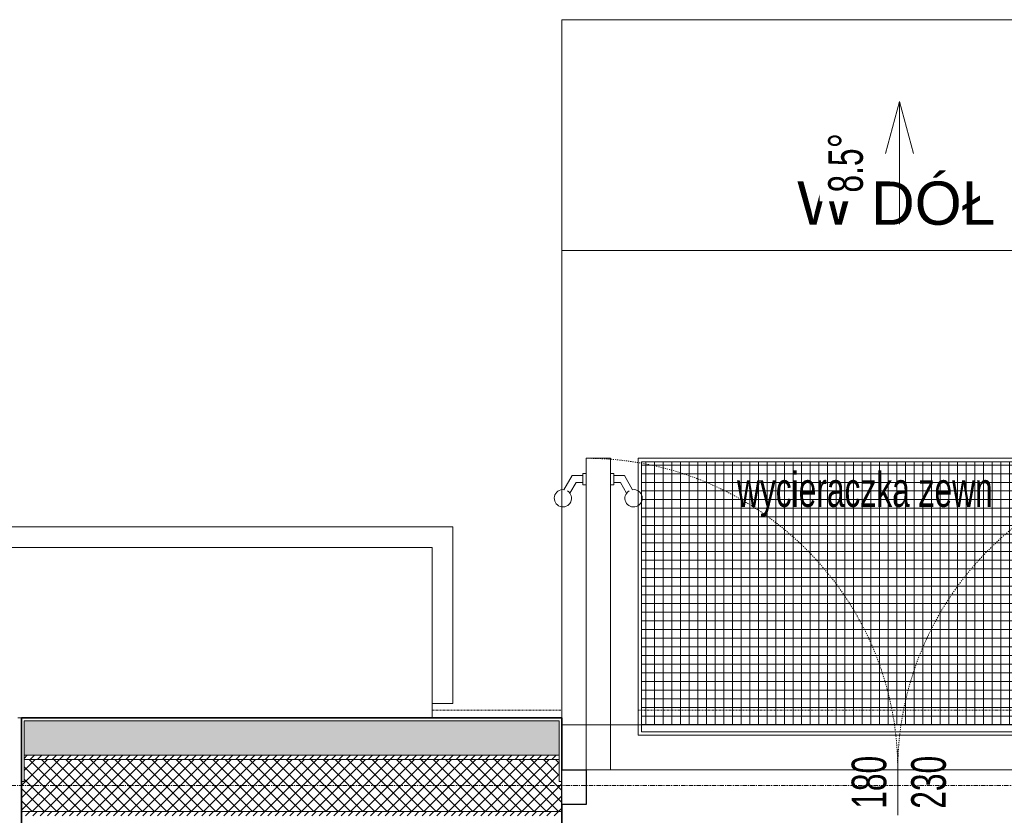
# Model space of a CAD drawing. Header units: millimetres. Extents: x -37728 to 44100, y 631619 to 691915.
# Tile 39 of 256: x -32100 to -29256, y 663044 to 665343. Entities that reach past the tile are written whole.
import ezdxf

# ---------------------------------------------------------------- set-up
doc = ezdxf.new("R2010")
doc.units = ezdxf.units.MM
for name, pattern in [('__FK_przerywana', [0.32004, 0.16002, -0.16002]), ('Kreska', [0.635, 0.3175, -0.3175]), ('Linia siatki', [2.2225, 1.27, -0.3175, 0.3175, -0.3175])]:
    doc.linetypes.add(name, pattern=pattern)
doc.layers.add('_XREF', color=7, linetype='Continuous')
for name, color, linetype, lineweight in [('A-DETL-GENF', 252, 'Continuous', 5), ('A-DETL-MBND', 252, 'Continuous', 5), ('A-DOOR', 252, 'Continuous', 5), ('A-DOOR-FRAM', 252, 'Continuous', 25), ('A-DOOR-HDLN', 252, 'Kreska', 5), ('A-DOOR-IDEN', 252, 'Continuous', 5), ('A-FLOR', 252, 'Continuous', 5), ('A-FLOR-LEVL', 252, 'Continuous', 5), ('A-FLOR-LEVL-TEXT', 252, 'Continuous', 5), ('A-WALL', 252, 'Continuous', 35), ('A-WALL-PATT', 252, 'Continuous', 35), ('G-ANNO-DIMS', 252, 'Continuous', 5), ('I-FURN', 252, 'Continuous', 5), ('I-FURN-IDEN', 252, 'Continuous', 5), ('S-GRID', 252, 'Continuous', 5)]:
    doc.layers.add(name, color=color, linetype=linetype, lineweight=lineweight)
doc.styles.add('Arial', font='arial.ttf', dxfattribs={"height": 5.447353})
doc.styles.add('Arial Narrow_1', font='ARIALN.TTF', dxfattribs={"width": 0.8, "height": 10})
pattern_1 = [(45, (-64249.1606, -65444.3874), (-1.060660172, 1.060660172), [])]

# ---------------------------------------------------------------- blocks, each defined once
blk = doc.blocks.new('Drz Drzwi przeszklone x2 ___FK_04_0 ze szprosami - Dz_1 - Z - zwykłe - 151 x 240 _180 x 229_5_ EI 31-9118767-__-00_00 Przyziemie PB')
at = {"layer": 'A-DOOR', "color": 252}
for p, q in [((-83, -3.4), (-90, -3.4)), ((-90, -93.4), (-90, -3.4)), ((-83, -93.4), (-83, -3.4)), ((83, -3.4), (90, -3.4)), ((83, -93.4), (83, -3.4)), ((90, -93.4), (90, -3.4)), ((-94.07, -88.4), (-96.42, -84.33)), ((-92.92, -86.4), (-94.69, -83.33)), ((-80.08, -86.4), (-78.31, -83.33)), ((-78.93, -88.4), (-76.58, -84.33)), ((78.93, -88.4), (76.58, -84.33)), ((80.08, -86.4), (78.31, -83.33)), ((92.92, -86.4), (94.69, -83.33)), ((94.07, -88.4), (96.42, -84.33)), ((-92.92, -86.4), (-91, -86.4)), ((-91, -85.75), (-91, -89.05)), ((-90, -85.75), (-91, -85.75)), ((-83, -85.75), (-82, -85.75)), ((-82, -85.75), (-82, -89.05)), ((-80.08, -86.4), (-82, -86.4)), ((80.08, -86.4), (82, -86.4)), ((82, -85.75), (82, -89.05)), ((83, -85.75), (82, -85.75)), ((90, -85.75), (91, -85.75)), ((91, -85.75), (91, -89.05)), ((92.92, -86.4), (91, -86.4)), ((-94.07, -88.4), (-91, -88.4)), ((-91, -89.05), (-90, -89.05)), ((-82, -89.05), (-83, -89.05)), ((-78.93, -88.4), (-82, -88.4)), ((78.93, -88.4), (82, -88.4)), ((82, -89.05), (83, -89.05)), ((91, -89.05), (90, -89.05)), ((94.07, -88.4), (91, -88.4)), ((-90, -93.4), (-83, -93.4)), ((90, -93.4), (83, -93.4))]:
    blk.add_line(p, q, dxfattribs=at)
for centre, start, end in [((-96.7, -81.85), 301.4052, 276.4218), ((-76.3, -81.85), 263.5782, 238.5948), ((76.3, -81.85), 301.4052, 276.4218), ((96.7, -81.85), 263.5782, 238.5948)]:
    blk.add_arc(centre, 2.5, start, end, dxfattribs=at)
at = {"layer": 'A-DOOR-FRAM', "color": 252}
for p, q in [((-97, -3.4), (-97, 6.6)), ((-97, 6.6), (-90, 6.6)), ((-90, 6.6), (-90, -3.4)), ((90, -3.4), (90, 6.6)), ((90, 6.6), (97, 6.6)), ((97, 6.6), (97, -3.4)), ((-90, -3.4), (-97, -3.4)), ((97, -3.4), (90, -3.4))]:
    blk.add_line(p, q, dxfattribs=at)
at = {"layer": 'A-DOOR-HDLN', "color": 252}
for centre, start, end in [((-90, -3.4), 270, 0), ((90, -3.4), 180, 270)]:
    blk.add_arc(centre, 90, start, end, dxfattribs=at)
blk = doc.blocks.new('Wycieraczka zew - Wycieraczka zew-V6-__-00_00 Przyziemie PB')
at = {"layer": 'I-FURN', "color": 252}
for p, q in [((40, 60), (-110, 60)), ((-110, 60), (-110, -20)), ((40, -20), (40, 60)), ((-109, 59), (39, 59)), ((-109, -19), (-109, 59)), ((-109, -19), (-109, 59)), ((-109, 59), (39, 59)), ((39, 59), (-109, 59)), ((-109, 59), (-109, 58.43)), ((-109, 58.43), (-109, -17)), ((39, 59), (39, -19)), ((39, 59), (39, -19)), ((39, 58.43), (39, 59)), ((39, -17), (39, 58.43)), ((39, -19), (-109, -19)), ((39, -19), (-109, -19)), ((-110, -20), (40, -20))]:
    blk.add_line(p, q, dxfattribs=at)
blk = doc.blocks.new('ODr Oznaczenie drzwi ___FK_4_0 - pb-5810492-__-00_00 Przyziemie PB')
at = {"layer": 'A-DOOR-IDEN', "color": 252}
blk.add_line((0, -0.1939), (0, 0.1834), dxfattribs=at)
blk = doc.blocks.new('A$C4e31ac75')
at = {"layer": 'A-DETL-GENF'}
h = blk.add_hatch(dxfattribs=at)
h.set_pattern_fill('FP_12', color=256, style=0, pattern_type=2)
h.set_pattern_definition([(0, (-64249.1606, -65444.3874), (0, 2.5), []), (90, (-64249.1606, -65444.3874), (-2.5, 2e-16), [])])
h.paths.add_polyline_path([(-533.14, 802.45), (-468.04, 802.45), (-468.04, 878.45), (-616.04, 878.45), (-616.04, 802.45), (-537, 802.45)])
at = {"layer": 'A-WALL-PATT', "lineweight": 5}
h = blk.add_hatch(dxfattribs=at)
h.set_pattern_fill('FP_7', color=256, style=0, pattern_type=2)
h.set_pattern_definition([(0, (-64249.1606, -65444.3874), (2.381, 1.375), [1.587, -3.175]), (120, (-64249.1606, -65444.3874), (-2.38128493, 1.374506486), [1.587, -3.175]), (60, (-64249.1606, -65444.3874), (-0.00028493, 2.749506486), [0, -3.175, 1.587, 0])])
h.paths.add_polyline_path([(-639.85, 793.65), (-639.85, 803.65), (-794.35, 803.65), (-794.35, 793.65), (-643.56, 793.65)])
h.paths.add_polyline_path([(-444.25, 793.65), (-290.55, 793.65), (-290.55, 803.65), (-444.25, 803.65), (-444.25, 800.19)])
h.paths.add_polyline_path([(-1093.65, 793.65), (-935.95, 793.65), (-935.95, 803.65), (-1093.65, 803.65), (-1093.65, 793.83)])
h.paths.add_polyline_path([(7.5, 793.65), (18.75, 793.65), (18.74, 803.65), (-148.95, 803.65), (-148.95, 793.65), (-7.5, 793.65)])
h = blk.add_hatch(dxfattribs=at)
h.set_pattern_fill('FP_8', color=256, style=0, pattern_type=2)
h.set_pattern_definition(pattern_1)
h.paths.add_polyline_path([(-1070.06, 792.4), (-935.95, 792.4), (-935.95, 793.65), (-1092.4, 793.65), (-1092.4, 792.4), (-1071.15, 792.4)])
h.paths.add_polyline_path([(-794.35, 792.4), (-639.85, 792.4), (-639.85, 793.65), (-794.35, 793.65)])
h.paths.add_polyline_path([(-35.71, 792.4), (8.75, 792.4), (8.75, 793.65), (-148.95, 793.65), (-148.95, 792.4), (-83.21, 792.4)])
h.paths.add_polyline_path([(-444.25, 792.4), (-290.55, 792.4), (-290.55, 793.65), (-444.25, 793.65)])
h = blk.add_hatch(dxfattribs=at)
h.set_pattern_fill('FP_9', color=256, style=0, pattern_type=2)
h.set_pattern_definition([(45, (-64249.1606, -65444.3874), (-1.76776695, 1.76776695), []), (135, (-64249.1606, -65444.3874), (-1.76776695, -1.76776695), [])])
h.paths.add_polyline_path([(-1076.15, 777.4), (-935.15, 777.4), (-935.15, 786.05), (-935.95, 786.05), (-935.95, 792.4), (-1077.4, 792.4), (-1077.4, 777.4), (-1076.89, 777.4)])
h.paths.add_polyline_path([(-795.15, 777.4), (-639.05, 777.4), (-639.05, 786.05), (-639.85, 786.05), (-639.85, 792.4), (-794.35, 792.4), (-794.35, 786.05), (-795.15, 786.02), (-795.15, 780.32)])
h.paths.add_polyline_path([(-7.5, 777.4), (7.5, 777.4), (7.5, 792.4), (-148.95, 792.4), (-148.95, 786.05), (-149.75, 786.05), (-149.75, 777.4), (-35.71, 777.4)])
h.paths.add_polyline_path([(-368.18, 777.4), (-289.75, 777.4), (-289.75, 786.05), (-290.55, 786.05), (-290.55, 792.4), (-444.25, 792.4), (-444.25, 786.05), (-445.05, 786.05), (-445.05, 777.4), (-415.67, 777.4)])
h = blk.add_hatch(dxfattribs=at)
h.set_pattern_fill('FP_8', color=256, style=0, pattern_type=2)
h.set_pattern_definition(pattern_1)
h.paths.add_polyline_path([(-938.12, 776.15), (-935.15, 776.15), (-935.15, 777.4), (-1076.15, 777.4), (-1076.15, 776.15), (-1033.11, 776.15)])
h.paths.add_polyline_path([(-148.95, 776.15), (-7.5, 776.15), (-7.5, 777.4), (-149.75, 777.4), (-149.75, 776.15)])
h.paths.add_polyline_path([(-290.55, 776.15), (-289.75, 776.15), (-289.75, 777.4), (-445.05, 777.4), (-445.05, 776.15), (-368.18, 776.15)])
h.paths.add_polyline_path([(-795.15, 776.15), (-639.05, 776.15), (-639.05, 777.4), (-795.15, 777.4)])
at = {"layer": 'A-DETL-MBND', "linetype": '__FK_przerywana'}
for p, q in [((-639.05, 806.65), (-676.55, 806.65)), ((-467.04, 806.65), (-617.04, 806.65))]:
    blk.add_line(p, q, dxfattribs=at)
at = {"layer": 'A-FLOR'}
for p, q in [((-445.05, 939.45), (-639.05, 939.45)), ((-639.05, 939.45), (-639.05, 804.45)), ((-617.04, 799.45), (-617.04, 879.45)), ((-617.04, 879.45), (-467.04, 879.45)), ((-676.55, 853.65), (-1155.5, 853.65)), ((-676.55, 804.45), (-676.55, 808.65)), ((-467.04, 799.45), (-617.04, 799.45)), ((-632.05, 789.45), (-452.05, 789.45))]:
    blk.add_line(p, q, dxfattribs=at)
at = {"layer": 'A-FLOR-LEVL'}
for p, q in [((-639.05, 1006.15), (-445.05, 1006.15)), ((-639.05, 1006.15), (-639.05, 939.45)), ((-639.05, 939.45), (-445.05, 939.45))]:
    blk.add_line(p, q, dxfattribs=at)
at = {"layer": 'A-WALL', "lineweight": 5}
for p, q in [((-670.55, 859.65), (-1161.5, 859.65)), ((-670.55, 859.65), (-670.55, 808.65)), ((-676.55, 808.65), (-676.55, 853.65)), ((-670.55, 808.65), (-676.55, 808.65)), ((-796.15, 804.45), (-795.15, 804.45)), ((-794.35, 803.65), (-794.35, 786.05)), ((-639.85, 803.65), (-794.35, 803.65)), ((-639.85, 786.05), (-639.85, 803.65)), ((-639.05, 802.45), (-445.05, 802.45)), ((-639.85, 793.65), (-794.35, 793.65)), ((-639.85, 792.4), (-794.35, 792.4)), ((-795.15, 786.05), (-794.35, 786.05)), ((-639.85, 786.05), (-639.05, 786.05)), ((-639.05, 777.4), (-795.15, 777.4))]:
    blk.add_line(p, q, dxfattribs=at)
at = {"layer": 'A-WALL'}
for p, q in [((-639.05, 804.45), (-795.15, 804.45)), ((-795.15, 804.45), (-795.15, 767.65)), ((-639.05, 789.45), (-639.05, 804.45)), ((-639.05, 767.65), (-639.05, 779.45))]:
    blk.add_line(p, q, dxfattribs=at)
at = {"layer": 'G-ANNO-DIMS'}
for q in [(-545.56, 967.51), (-537.53, 967.51)]:
    blk.add_line((-541.55, 982.51), q, dxfattribs=at)
at = {"layer": 'S-GRID', "linetype": 'Linia siatki'}
blk.add_line((-1251.38, 784.9), (156.7, 784.9), dxfattribs=at)
at = {"layer": 'A-DOOR', "rotation": 180}
blk.add_blockref('Drz Drzwi przeszklone x2 ___FK_04_0 ze szprosami - Dz_1 - Z - zwykłe - 151 x 240 _180 x 229_5_ EI 31-9118767-__-00_00 Przyziemie PB', (-542.05, 786.05), dxfattribs=at)
at = {"layer": 'A-DOOR-IDEN', "xscale": 49.99999999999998, "yscale": 49.99999999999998, "zscale": 49.99999999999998}
blk.add_blockref('ODr Oznaczenie drzwi ___FK_4_0 - pb-5810492-__-00_00 Przyziemie PB', (-542.05, 786.05), dxfattribs=at)
at = {"layer": 'I-FURN'}
blk.add_blockref('Wycieraczka zew - Wycieraczka zew-V6-__-00_00 Przyziemie PB', (-507.04, 819.45), dxfattribs=at)
at = {"layer": 'A-DOOR-IDEN', "char_height": 10, "width": 19.2405, "attachment_point": 1, "rotation": 90, "style": 'Arial Narrow_1'}
for s, insert in [('180', (-555.36, 778.21)), ('230', (-538.16, 778.21))]:
    blk.add_mtext(s, dxfattribs=dict(at, insert=insert))
at = {"layer": 'A-FLOR-LEVL-TEXT', "insert": (-571.09, 959.41), "char_height": 12.5, "width": 69.6916, "attachment_point": 1, "line_spacing_factor": 0.941778, "style": 'Arial', "bg_fill": 3, "box_fill_scale": 1.25, "bg_fill_color": 256, "bg_fill_true_color": 13158600, "bg_fill_transparency": 0}
blk.add_mtext('W DÓŁ', dxfattribs=at)
at = {"layer": 'I-FURN-IDEN', "insert": (-588.47, 875.42), "char_height": 10, "width": 92.3544, "attachment_point": 1, "style": 'Arial Narrow_1'}
blk.add_mtext('wycieraczka zewn', dxfattribs=at)
at = {"layer": 'G-ANNO-DIMS'}
blk.add_line((-541.55, 947.12), (-541.55, 982.51), dxfattribs=at)
at = {"layer": 'G-ANNO-DIMS', "insert": (-562.13, 956.22), "char_height": 10, "width": 20.6311, "attachment_point": 1, "rotation": 90, "line_spacing_factor": 0.974696, "style": 'Arial Narrow_1', "bg_fill": 3, "box_fill_scale": 1.25, "bg_fill_color": 256, "bg_fill_true_color": 13158600, "bg_fill_transparency": 0}
blk.add_mtext('8.5°', dxfattribs=at)

msp = doc.modelspace()

# ---------------------------------------------------------------- block references
at = {"layer": '_XREF', "xscale": 10, "yscale": 10, "zscale": 10}
msp.add_blockref('A$C4e31ac75', (-24143.6, 655281.1), dxfattribs=at)

doc.saveas('drawing.dxf')
